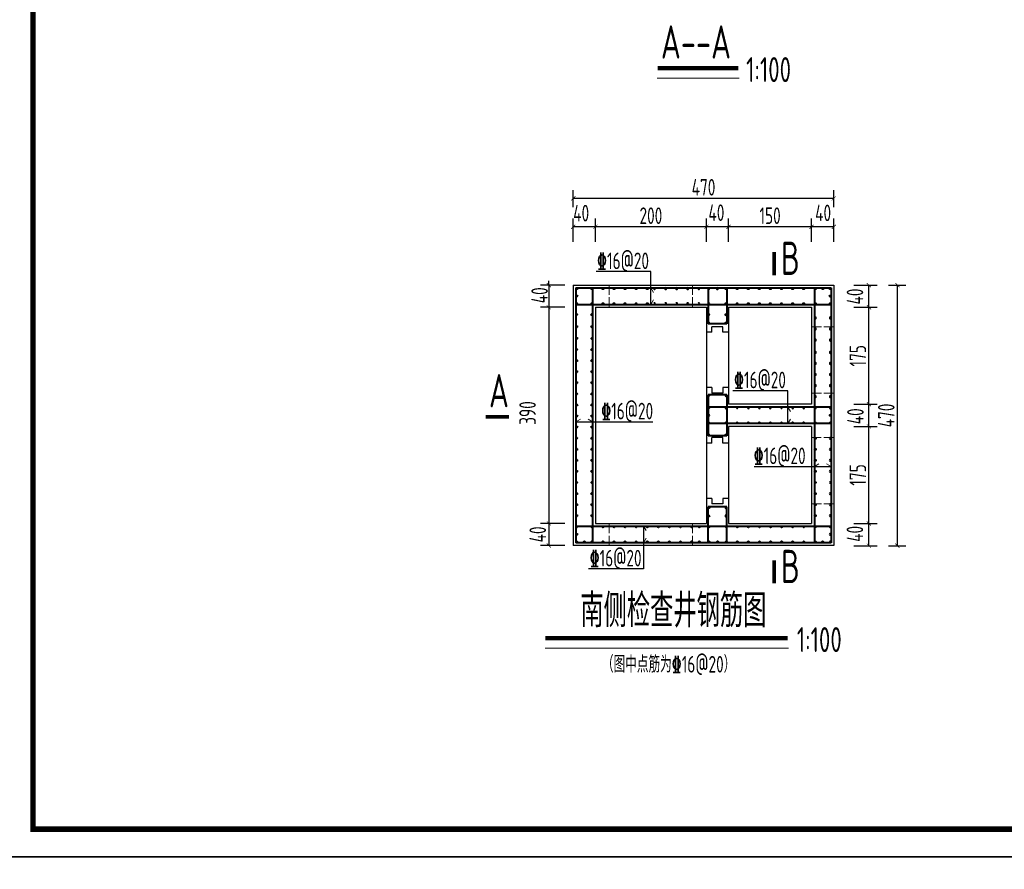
# Model space of a CAD drawing. Header units: millimetres. Extents: x 65530 to 130460, y -103607 to -18875.
# Tile 12 of 75: x 90645 to 92422, y -83022 to -81489. Entities that reach past the tile are written whole.
import ezdxf

# ---------------------------------------------------------------- set-up
doc = ezdxf.new("R2010")
doc.units = ezdxf.units.MM
doc.header["$LTSCALE"] = 0.5
doc.linetypes.add('ACAD_ISO02W100', pattern=[15, 12, -3])
for name, color, linetype, lineweight in [('图层1', 2, 'ACAD_ISO02W100', 18), ('标注线', 4, 'Continuous', 13), ('粗线', 1, 'Continuous', 40), ('细实线', 7, 'Continuous', 25)]:
    doc.layers.add(name, color=color, linetype=linetype, lineweight=lineweight)
doc.styles.add('HzTxt', font='tssdeng.shx', dxfattribs={"width": 0.7, "bigfont": 'hztxt.shx'})
doc.dimstyles.new('1bi50', dxfattribs={"dimtxt": 30, "dimasz": 7.5, "dimexe": 15, "dimexo": 15, "dimgap": 5, "dimtad": 1, "dimdec": 0, "dimtxsty": 'HzTxt', "dimblk": 'ARCHTICK', "dimcen": 2.5, "dimclrd": 256, "dimclre": 256, "dimclrt": 256, "dimadec": 0, "dimazin": 0, "dimtfac": 1, "dimtdec": 0, "dimtmove": 2, "dimatfit": 2, "dimfxl": 0, "dimlwd": -1, "dimlwe": -1, "dimarcsym": 0})

# ---------------------------------------------------------------- blocks, each defined once
blk = doc.blocks.new('_ArchTick')
at = {"color": 0, "linetype": 'ByBlock', "const_width": 0.15}
blk.add_lwpolyline([(-0.5, -0.5), (0.5, 0.5)], dxfattribs=at)
blk = doc.blocks.new('*D704')
at = {"layer": 'Defpoints', "color": 0}
for p in [(92074.2, -81862.7), (92074.2, -81904.8), (92114.3, -81904.8)]:
    blk.add_point(p, dxfattribs=at)
at = {"layer": '细实线'}
for p, q in [((92074.2, -81889.8), (92074.2, -81847.7)), ((92114.3, -81889.8), (92114.3, -81847.7)), ((92114.3, -81862.7), (92074.2, -81862.7))]:
    blk.add_line(p, q, dxfattribs=at)
at = {"layer": '细实线', "xscale": 7.5, "yscale": 7.5, "zscale": 7.5}
for p, rotation in [((92074.2, -81862.7), 179.9999999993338), ((92114.3, -81862.7), 359.9999999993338)]:
    blk.add_blockref('_ArchTick', p, dxfattribs=dict(at, rotation=rotation))
at = {"layer": '细实线', "insert": (92095, -81837.6), "char_height": 30, "attachment_point": 5, "style": 'HzTxt'}
blk.add_mtext('40', dxfattribs=at)
blk = doc.blocks.new('*D705')
at = {"layer": 'Defpoints', "color": 0}
for p in [(91924.2, -81862.7), (91924.2, -81904.6), (92074.2, -81904.8)]:
    blk.add_point(p, dxfattribs=at)
at = {"layer": '细实线'}
for p, q in [((91924.2, -81889.6), (91924.2, -81847.7)), ((92074.2, -81889.8), (92074.2, -81847.7)), ((92074.2, -81862.7), (91924.2, -81862.7))]:
    blk.add_line(p, q, dxfattribs=at)
at = {"layer": '细实线', "xscale": 7.5, "yscale": 7.5, "zscale": 7.5, "rotation": 180}
blk.add_blockref('_ArchTick', (91924.2, -81862.7), dxfattribs=at)
at = {"layer": '细实线', "xscale": 7.5, "yscale": 7.5, "zscale": 7.5}
blk.add_blockref('_ArchTick', (92074.2, -81862.7), dxfattribs=at)
at = {"layer": '细实线', "insert": (91999.2, -81842.7), "char_height": 30, "attachment_point": 5, "style": 'HzTxt'}
blk.add_mtext('150', dxfattribs=at)
blk = doc.blocks.new('*D706')
at = {"layer": 'Defpoints', "color": 0}
for p in [(91884.2, -81862.7), (91884.2, -81904.8), (91924.2, -81904.6)]:
    blk.add_point(p, dxfattribs=at)
at = {"layer": '细实线'}
for p, q in [((91884.2, -81889.8), (91884.2, -81847.7)), ((91924.2, -81889.6), (91924.2, -81847.7)), ((91924.2, -81862.7), (91884.2, -81862.7))]:
    blk.add_line(p, q, dxfattribs=at)
at = {"layer": '细实线', "xscale": 7.5, "yscale": 7.5, "zscale": 7.5, "rotation": 180}
blk.add_blockref('_ArchTick', (91884.2, -81862.7), dxfattribs=at)
at = {"layer": '细实线', "xscale": 7.5, "yscale": 7.5, "zscale": 7.5}
blk.add_blockref('_ArchTick', (91924.2, -81862.7), dxfattribs=at)
at = {"layer": '细实线', "insert": (91902.4, -81837.2), "char_height": 30, "attachment_point": 5, "style": 'HzTxt'}
blk.add_mtext('40', dxfattribs=at)
blk = doc.blocks.new('*D707')
at = {"layer": 'Defpoints', "color": 0}
for p in [(91683.9, -81862.7), (91683.9, -81904.8), (91884.2, -81904.8)]:
    blk.add_point(p, dxfattribs=at)
at = {"layer": '细实线'}
for p, q in [((91683.9, -81889.8), (91683.9, -81847.7)), ((91884.2, -81889.8), (91884.2, -81847.7)), ((91884.2, -81862.7), (91683.9, -81862.7))]:
    blk.add_line(p, q, dxfattribs=at)
at = {"layer": '细实线', "xscale": 7.5, "yscale": 7.5, "zscale": 7.5, "rotation": 180}
blk.add_blockref('_ArchTick', (91683.9, -81862.7), dxfattribs=at)
at = {"layer": '细实线', "xscale": 7.5, "yscale": 7.5, "zscale": 7.5}
blk.add_blockref('_ArchTick', (91884.2, -81862.7), dxfattribs=at)
at = {"layer": '细实线', "insert": (91784.1, -81842.7), "char_height": 30, "attachment_point": 5, "style": 'HzTxt'}
blk.add_mtext('200', dxfattribs=at)
blk = doc.blocks.new('*D708')
at = {"layer": 'Defpoints', "color": 0}
for p in [(91644, -81811.4), (91644, -81842.4), (92114.3, -81842.4)]:
    blk.add_point(p, dxfattribs=at)
at = {"layer": '细实线'}
for p, q in [((91644, -81827.4), (91644, -81796.4)), ((92114.3, -81827.4), (92114.3, -81796.4)), ((92114.3, -81811.4), (91644, -81811.4))]:
    blk.add_line(p, q, dxfattribs=at)
at = {"layer": '细实线', "xscale": 7.5, "yscale": 7.5, "zscale": 7.5}
for p, rotation in [((91644, -81811.4), 180.0000000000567), ((92114.3, -81811.4), 5.667466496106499e-11)]:
    blk.add_blockref('_ArchTick', p, dxfattribs=dict(at, rotation=rotation))
at = {"layer": '细实线', "insert": (91879.1, -81791.4), "char_height": 30, "attachment_point": 5, "style": 'HzTxt'}
blk.add_mtext('470', dxfattribs=at)
blk = doc.blocks.new('*D709')
at = {"layer": 'Defpoints', "color": 0}
for p in [(91643.9, -81968), (91599.9, -82008), (91643.9, -82008)]:
    blk.add_point(p, dxfattribs=at)
at = {"layer": '细实线'}
for p, q in [((91599.9, -81968), (91599.9, -81960.5)), ((91628.9, -81968), (91584.9, -81968)), ((91599.9, -81968), (91599.9, -82008)), ((91628.9, -82008), (91584.9, -82008)), ((91599.9, -82008), (91599.9, -82015.5))]:
    blk.add_line(p, q, dxfattribs=at)
at = {"layer": '细实线', "xscale": 7.5, "yscale": 7.5, "zscale": 7.5}
for p, rotation in [((91599.9, -81968), 270), ((91599.9, -82008), 90)]:
    blk.add_blockref('_ArchTick', p, dxfattribs=dict(at, rotation=rotation))
at = {"layer": '细实线', "insert": (91583.2, -81986.3), "char_height": 30, "attachment_point": 5, "rotation": 90, "style": 'HzTxt'}
blk.add_mtext('40', dxfattribs=at)
blk = doc.blocks.new('*D710')
at = {"layer": 'Defpoints', "color": 0}
for p in [(91643.9, -81862.7), (91643.9, -81904.8), (91683.9, -81904.8)]:
    blk.add_point(p, dxfattribs=at)
at = {"layer": '细实线'}
for p, q in [((91643.9, -81889.8), (91643.9, -81847.7)), ((91683.9, -81889.8), (91683.9, -81847.7)), ((91683.9, -81862.7), (91643.9, -81862.7))]:
    blk.add_line(p, q, dxfattribs=at)
at = {"layer": '细实线', "xscale": 7.5, "yscale": 7.5, "zscale": 7.5, "rotation": 180}
blk.add_blockref('_ArchTick', (91643.9, -81862.7), dxfattribs=at)
at = {"layer": '细实线', "xscale": 7.5, "yscale": 7.5, "zscale": 7.5}
blk.add_blockref('_ArchTick', (91683.9, -81862.7), dxfattribs=at)
at = {"layer": '细实线', "insert": (91658.3, -81838.1), "char_height": 30, "attachment_point": 5, "style": 'HzTxt'}
blk.add_mtext('40', dxfattribs=at)
blk = doc.blocks.new('*D711')
at = {"layer": 'Defpoints', "color": 0}
for p in [(91643.9, -82008), (91599.9, -82398), (91643.9, -82398)]:
    blk.add_point(p, dxfattribs=at)
at = {"layer": '细实线'}
for p, q in [((91628.9, -82008), (91584.9, -82008)), ((91599.9, -82008), (91599.9, -82398)), ((91628.9, -82398), (91584.9, -82398))]:
    blk.add_line(p, q, dxfattribs=at)
at = {"layer": '细实线', "xscale": 7.5, "yscale": 7.5, "zscale": 7.5}
for p, rotation in [((91599.9, -82008), 90), ((91599.9, -82398), 270)]:
    blk.add_blockref('_ArchTick', p, dxfattribs=dict(at, rotation=rotation))
at = {"layer": '细实线', "insert": (91561.5, -82198.8), "char_height": 30, "attachment_point": 5, "rotation": 90, "style": 'HzTxt'}
blk.add_mtext('390', dxfattribs=at)
blk = doc.blocks.new('*D712')
at = {"layer": 'Defpoints', "color": 0}
for p in [(91643.9, -82398), (91599.9, -82438), (91643.9, -82438)]:
    blk.add_point(p, dxfattribs=at)
at = {"layer": '细实线'}
for p, q in [((91628.9, -82398), (91584.9, -82398)), ((91599.9, -82398), (91599.9, -82438)), ((91628.9, -82438), (91584.9, -82438))]:
    blk.add_line(p, q, dxfattribs=at)
at = {"layer": '细实线', "xscale": 7.5, "yscale": 7.5, "zscale": 7.5}
for p, rotation in [((91599.9, -82398), 90), ((91599.9, -82438), 270)]:
    blk.add_blockref('_ArchTick', p, dxfattribs=dict(at, rotation=rotation))
at = {"layer": '细实线', "insert": (91579.9, -82417.9), "char_height": 30, "attachment_point": 5, "rotation": 90, "style": 'HzTxt'}
blk.add_mtext('40', dxfattribs=at)
blk = doc.blocks.new('gj')
h = blk.add_hatch(color=256)
h.dxf.hatch_style = 1
h.paths.add_polyline_path([(1.1997, 0, 1), (-1.1997, 0, 1)])
blk.add_circle((0, 0), 1.1997)
blk = doc.blocks.new('*D692')
at = {"layer": 'Defpoints', "color": 0}
for p in [(92135.5, -82398.3), (92177.6, -82398.3), (92135.5, -82438.3)]:
    blk.add_point(p, dxfattribs=at)
at = {"layer": '细实线'}
for p, q in [((92150.5, -82398.3), (92192.6, -82398.3)), ((92177.6, -82438.3), (92177.6, -82398.3)), ((92150.5, -82438.3), (92192.6, -82438.3))]:
    blk.add_line(p, q, dxfattribs=at)
at = {"layer": '细实线', "xscale": 7.5, "yscale": 7.5, "zscale": 7.5}
for p, rotation in [((92177.6, -82398.3), 90), ((92177.6, -82438.3), 270)]:
    blk.add_blockref('_ArchTick', p, dxfattribs=dict(at, rotation=rotation))
at = {"layer": '细实线', "insert": (92152.3, -82416.9), "char_height": 30, "attachment_point": 5, "rotation": 90, "style": 'HzTxt'}
blk.add_mtext('40', dxfattribs=at)
blk = doc.blocks.new('*D693')
at = {"layer": 'Defpoints', "color": 0}
for p in [(92135.7, -82223), (92177.6, -82223), (92135.5, -82398.3)]:
    blk.add_point(p, dxfattribs=at)
at = {"layer": '细实线'}
for p, q in [((92150.7, -82223), (92192.6, -82223)), ((92177.6, -82398.3), (92177.6, -82223)), ((92150.5, -82398.3), (92192.6, -82398.3))]:
    blk.add_line(p, q, dxfattribs=at)
at = {"layer": '细实线', "xscale": 7.5, "yscale": 7.5, "zscale": 7.5}
for p, rotation in [((92177.6, -82223), 90), ((92177.6, -82398.3), 270)]:
    blk.add_blockref('_ArchTick', p, dxfattribs=dict(at, rotation=rotation))
at = {"layer": '细实线', "insert": (92157.6, -82310.6), "char_height": 30, "attachment_point": 5, "rotation": 90, "style": 'HzTxt'}
blk.add_mtext('175', dxfattribs=at)
blk = doc.blocks.new('*D694')
at = {"layer": 'Defpoints', "color": 0}
for p in [(92135.5, -82183), (92177.6, -82183), (92135.7, -82223)]:
    blk.add_point(p, dxfattribs=at)
at = {"layer": '细实线'}
for p, q in [((92150.5, -82183), (92192.6, -82183)), ((92177.6, -82223), (92177.6, -82183)), ((92150.7, -82223), (92192.6, -82223))]:
    blk.add_line(p, q, dxfattribs=at)
at = {"layer": '细实线', "xscale": 7.5, "yscale": 7.5, "zscale": 7.5}
for p, rotation in [((92177.6, -82183), 90), ((92177.6, -82223), 270)]:
    blk.add_blockref('_ArchTick', p, dxfattribs=dict(at, rotation=rotation))
at = {"layer": '细实线', "insert": (92153.3, -82204.7), "char_height": 30, "attachment_point": 5, "rotation": 90, "style": 'HzTxt'}
blk.add_mtext('40', dxfattribs=at)
blk = doc.blocks.new('*D695')
at = {"layer": 'Defpoints', "color": 0}
for p in [(92135.5, -82008), (92177.6, -82008), (92135.5, -82183)]:
    blk.add_point(p, dxfattribs=at)
at = {"layer": '细实线'}
for p, q in [((92150.5, -82008), (92192.6, -82008)), ((92177.6, -82183), (92177.6, -82008)), ((92150.5, -82183), (92192.6, -82183))]:
    blk.add_line(p, q, dxfattribs=at)
at = {"layer": '细实线', "xscale": 7.5, "yscale": 7.5, "zscale": 7.5}
for p, rotation in [((92177.6, -82008), 90), ((92177.6, -82183), 270)]:
    blk.add_blockref('_ArchTick', p, dxfattribs=dict(at, rotation=rotation))
at = {"layer": '细实线', "insert": (92157.6, -82095.5), "char_height": 30, "attachment_point": 5, "rotation": 90, "style": 'HzTxt'}
blk.add_mtext('175', dxfattribs=at)
blk = doc.blocks.new('*D696')
at = {"layer": 'Defpoints', "color": 0}
for p in [(92197.9, -81968), (92229, -81968), (92197.9, -82438.3)]:
    blk.add_point(p, dxfattribs=at)
at = {"layer": '细实线'}
for p, q in [((92212.9, -81968), (92244, -81968)), ((92229, -82438.3), (92229, -81968)), ((92212.9, -82438.3), (92244, -82438.3))]:
    blk.add_line(p, q, dxfattribs=at)
at = {"layer": '细实线', "xscale": 7.5, "yscale": 7.5, "zscale": 7.5}
for p, rotation in [((92229, -81968), 90), ((92229, -82438.3), 270)]:
    blk.add_blockref('_ArchTick', p, dxfattribs=dict(at, rotation=rotation))
at = {"layer": '细实线', "insert": (92209, -82203.2), "char_height": 30, "attachment_point": 5, "rotation": 90, "style": 'HzTxt'}
blk.add_mtext('470', dxfattribs=at)
blk = doc.blocks.new('*D697')
at = {"layer": 'Defpoints', "color": 0}
for p in [(92135.5, -81968), (92177.6, -81968), (92135.5, -82008)]:
    blk.add_point(p, dxfattribs=at)
at = {"layer": '细实线'}
for p, q in [((92150.5, -81968), (92192.6, -81968)), ((92177.6, -82008), (92177.6, -81968)), ((92150.5, -82008), (92192.6, -82008))]:
    blk.add_line(p, q, dxfattribs=at)
at = {"layer": '细实线', "xscale": 7.5, "yscale": 7.5, "zscale": 7.5}
for p, rotation in [((92177.6, -81968), 90), ((92177.6, -82008), 270)]:
    blk.add_blockref('_ArchTick', p, dxfattribs=dict(at, rotation=rotation))
at = {"layer": '细实线', "insert": (92152.5, -81988.5), "char_height": 30, "attachment_point": 5, "rotation": 90, "style": 'HzTxt'}
blk.add_mtext('40', dxfattribs=at)

msp = doc.modelspace()

# ---------------------------------------------------------------- linework, layer by layer
for p, q in [((91643.91, -81967.96), (92114.25, -81967.96)), ((91643.91, -81967.96), (91643.91, -82437.97)), ((92114.25, -81967.96), (92114.25, -82437.97)), ((91683.91, -82007.96), (91884.24, -82007.96)), ((91683.91, -82007.96), (91683.91, -82397.97)), ((91884.24, -82007.96), (91884.25, -82397.97)), ((91924.24, -82007.96), (92074.25, -82007.96)), ((91924.24, -82007.96), (91924.25, -82182.97)), ((92074.25, -82007.96), (92074.25, -82182.96)), ((91894.24, -82052.96), (91884.24, -82052.96)), ((91914.24, -82042.96), (91894.24, -82042.96)), ((91894.24, -82052.96), (91894.24, -82042.96)), ((91914.24, -82052.96), (91914.24, -82042.96)), ((91924.24, -82052.96), (91914.24, -82052.96)), ((91894.24, -82152.96), (91884.24, -82152.96)), ((91894.24, -82152.96), (91894.24, -82162.96)), ((91924.24, -82152.96), (91914.24, -82152.96)), ((91914.24, -82152.96), (91914.24, -82162.96)), ((91914.24, -82162.96), (91894.24, -82162.96)), ((92074.25, -82182.96), (91924.24, -82182.97)), ((92074.25, -82222.96), (91924.25, -82222.97)), ((91924.25, -82222.97), (91924.25, -82397.97)), ((92074.25, -82222.96), (92074.25, -82397.97)), ((91914.24, -82242.97), (91894.24, -82242.97)), ((91894.24, -82252.97), (91894.24, -82242.97)), ((91914.24, -82252.97), (91914.24, -82242.97)), ((91894.24, -82252.97), (91884.24, -82252.97)), ((91924.24, -82252.97), (91914.24, -82252.97)), ((91894.24, -82352.97), (91884.24, -82352.97)), ((91894.24, -82352.97), (91894.24, -82362.97)), ((91924.24, -82352.97), (91914.24, -82352.97)), ((91914.24, -82352.97), (91914.24, -82362.97)), ((91914.24, -82362.97), (91894.24, -82362.97)), ((91894.24, -82362.97), (91894.24, -82362.97)), ((91683.91, -82397.97), (91884.25, -82397.97)), ((91924.25, -82397.97), (92074.25, -82397.97)), ((92114.25, -82437.97), (91643.91, -82437.97))]:
    msp.add_line(p, q)
for points in [[(90418.76, -82999.87), (94618.76, -82999.87), (94618.76, -80029.87), (90418.76, -80029.87)], [(90418.76, -85969.87), (94618.76, -85969.87), (94618.76, -82999.87), (90418.76, -82999.87)]]:
    msp.add_lwpolyline(points, close=True)
at = {"const_width": 10}
msp.add_lwpolyline([(90668.76, -80079.87), (94568.76, -80079.87), (94568.76, -82949.87), (90668.76, -82949.87), (90668.76, -80079.87)], dxfattribs=at)
at = {"layer": '图层1', "ltscale": 3}
for p, q in [((91708.91, -82007.96), (91708.91, -81967.96)), ((91858.91, -82007.96), (91858.91, -81967.96)), ((92114.25, -82042.96), (92074.25, -82042.96)), ((92114.25, -82162.96), (92074.25, -82162.96)), ((92114.24, -82242.96), (92074.24, -82242.96)), ((92114.25, -82362.97), (92074.25, -82362.97)), ((91708.91, -82397.97), (91708.91, -82437.97)), ((91858.91, -82397.97), (91858.91, -82437.97))]:
    msp.add_line(p, q, dxfattribs=at)
at = {"layer": '标注线'}
for p, q in [((91795.69, -81594.58), (91943.23, -81594.58)), ((91784.08, -81972.96), (91788.78, -81981.11)), ((91784.08, -82002.96), (91788.78, -81994.81)), ((92031.2, -82187.96), (92035.91, -82196.11)), ((91648.91, -82214.74), (91657.06, -82210.03)), ((91678.91, -82214.74), (91670.76, -82210.03)), ((92031.2, -82217.96), (92035.91, -82209.81)), ((92079.25, -82295.48), (92087.4, -82290.78)), ((92109.25, -82295.48), (92101.1, -82290.78)), ((91770.64, -82402.97), (91775.35, -82411.12)), ((91770.64, -82432.97), (91775.35, -82424.82)), ((91593.43, -82623.4), (92032.32, -82623.4))]:
    msp.add_line(p, q, dxfattribs=at)
for points, const_width in [([(91796.2, -81576.49), (91942.2, -81576.49)], 8), ([(92006.62, -81950.17), (92006.62, -81908.12)], 6.67), ([(91485.8, -82205.7), (91527.86, -82205.7)], 6.67), ([(92006.62, -82506.46), (92006.62, -82464.41)], 6.67), ([(91593.43, -82605.31), (92031.21, -82605.31)], 8)]:
    msp.add_lwpolyline(points, dxfattribs=dict(at, const_width=const_width))
at = {"layer": '粗线'}
for p, q in [((91648.91, -81972.96), (92109.25, -81972.96)), ((91648.91, -81972.96), (91648.91, -82432.97)), ((91678.91, -81972.96), (91678.91, -82432.97)), ((91887.24, -81972.96), (91887.24, -82037.96)), ((91921.24, -81972.96), (91921.25, -82037.96)), ((92079.25, -81972.96), (92079.25, -82432.97)), ((92109.25, -81972.96), (92109.25, -82432.97)), ((91648.91, -82002.96), (92109.25, -82002.96)), ((91921.25, -82037.96), (91887.24, -82037.96)), ((91887.25, -82165.96), (91887.25, -82239.97)), ((91921.25, -82165.96), (91887.25, -82165.96)), ((91921.25, -82165.96), (91921.25, -82239.97)), ((92109.25, -82187.96), (91887.25, -82187.97)), ((92109.25, -82217.96), (91887.25, -82217.97)), ((91921.25, -82239.97), (91887.25, -82239.97)), ((91887.24, -82432.97), (91887.24, -82367.97)), ((91921.25, -82367.97), (91887.24, -82367.97)), ((91921.24, -82432.97), (91921.25, -82367.97)), ((91648.91, -82402.97), (92109.25, -82402.97)), ((92109.25, -82432.97), (91648.91, -82432.97))]:
    msp.add_line(p, q, dxfattribs=at)
at = {"layer": '细实线'}
for p, q in [((91784.08, -81943.59), (91685.08, -81943.59)), ((91784.08, -82002.96), (91784.08, -81943.59)), ((92031.2, -82158.59), (91932.2, -82158.59)), ((92031.2, -82217.96), (92031.2, -82158.59)), ((91648.91, -82214.74), (91787.84, -82214.74)), ((91970.32, -82295.48), (92109.25, -82295.48)), ((91770.64, -82402.97), (91770.64, -82480.15)), ((91770.64, -82480.15), (91671.64, -82480.15))]:
    msp.add_line(p, q, dxfattribs=at)

# ---------------------------------------------------------------- block references
at = {"layer": '粗线', "rotation": 180}
for p in [(91650.3, -81974.15), (91677.54, -81974.21), (91697.54, -81974.21), (91717.54, -81974.21), (91737.54, -81974.21), (91757.54, -81974.21), (91777.54, -81974.21), (91919.8, -81974.21), (91939.8, -81974.21), (91959.8, -81974.21), (91979.8, -81974.21), (91999.8, -81974.21), (92019.8, -81974.21), (92039.8, -81974.21), (92059.8, -81974.21), (92080.84, -81974.21), (92094.41, -81974.21), (92107.97, -81974.21), (91650.3, -81987.76), (91650.3, -82001.37), (91677.54, -82001.44), (91697.54, -82001.44), (91717.54, -82001.44), (91737.54, -82001.44), (91757.54, -82001.44), (91777.54, -82001.44), (91919.8, -82001.44), (91939.8, -82001.44), (91959.8, -82001.44), (91979.8, -82001.44), (91999.8, -82001.44), (92019.8, -82001.44), (92039.8, -82001.44), (92059.8, -82001.44), (92080.84, -82001.44), (92107.97, -81987.82), (92107.97, -82001.44), (91650.3, -82020.99), (91677.54, -82021.05), (91919.8, -82021.44), (91919.8, -82036.36), (91650.3, -82043), (91677.54, -82043.06), (91650.3, -82064.2), (91677.54, -82064.26), (91650.3, -82084.2), (91677.54, -82084.26), (91650.3, -82104.2), (91677.54, -82104.26), (91650.3, -82124.2), (91677.54, -82124.26), (91650.3, -82144.2), (91677.54, -82144.26), (91650.3, -82164.2), (91677.54, -82164.26), (91650.3, -82184.2), (91677.54, -82184.26), (91650.3, -82204.2), (91677.54, -82204.26), (92108.02, -82202.98), (91650.3, -82224.2), (91677.54, -82224.26), (91919.8, -82216.73), (91939.8, -82216.73), (91959.8, -82216.73), (91979.8, -82216.73), (91999.8, -82216.73), (92019.8, -82216.73), (92039.8, -82216.73), (92059.8, -82216.73), (92080.76, -82216.73), (92108.02, -82216.73), (91650.3, -82244.2), (91677.54, -82244.26), (91919.8, -82238.73), (92080.75, -82244.26), (91650.3, -82264.2), (91677.54, -82264.26), (92080.75, -82264.26), (91650.3, -82284.2), (91677.54, -82284.26), (92080.75, -82284.26), (91650.3, -82304.2), (91677.54, -82304.26), (92080.75, -82304.26), (91650.3, -82324.2), (91677.54, -82324.26), (92080.75, -82324.26), (91650.3, -82344.2), (91677.54, -82344.26), (92080.75, -82344.26), (91650.3, -82364.2), (91677.54, -82364.26), (92080.75, -82364.26), (91650.3, -82384.2), (91677.54, -82384.26), (92080.75, -82384.26), (91650.3, -82404.2), (91677.54, -82404.26), (91697.54, -82404.26), (91717.54, -82404.26), (91737.54, -82404.26), (91757.54, -82404.26), (91777.54, -82404.26), (91797.54, -82404.26), (91817.54, -82404.26), (91837.54, -82404.26), (91857.54, -82404.26), (91871.41, -82404.26), (91888.84, -82404.26), (91920.11, -82404.26), (91940.11, -82404.26), (91960.11, -82404.26), (91980.11, -82404.26), (92000.11, -82404.26), (92020.11, -82404.26), (92040.11, -82404.26), (92060.11, -82404.26), (92080.75, -82404.26), (91650.3, -82417.82), (91650.3, -82431.44), (91664.01, -82431.44), (91677.54, -82431.44), (91697.54, -82431.44), (91717.54, -82431.44), (91737.54, -82431.44), (91757.54, -82431.44), (91777.54, -82431.44), (91797.54, -82431.44), (91817.54, -82431.44), (91837.54, -82431.44), (91857.54, -82431.44), (91871.41, -82431.44), (91888.84, -82431.44), (91904.48, -82431.44), (91920.11, -82431.44), (91940.11, -82431.44), (91960.11, -82431.44), (91980.11, -82431.44), (92000.11, -82431.44), (92020.11, -82431.44), (92040.11, -82431.44), (92060.11, -82431.44), (92080.75, -82431.44), (92094.25, -82431.44)]:
    msp.add_blockref('gj', p, dxfattribs=at)
at = {"layer": '粗线', "xscale": -1, "rotation": 180}
for p in [(91790.61, -81974.21), (91810.61, -81974.21), (91830.61, -81974.21), (91850.61, -81974.21), (91870.61, -81974.21), (91888.69, -81974.21), (91904.24, -81974.21), (91790.61, -82001.44), (91810.61, -82001.44), (91830.61, -82001.44), (91850.61, -82001.44), (91870.61, -82001.44), (91888.69, -82001.44), (91888.69, -82021.44), (91888.69, -82036.36), (91888.69, -82203.14), (91888.69, -82216.73), (91888.69, -82238.73), (92107.75, -82244.26), (92107.75, -82264.26), (92107.75, -82284.26), (92107.75, -82304.26), (92107.75, -82324.26), (92107.75, -82344.26), (92107.75, -82364.26), (92107.75, -82384.26), (92107.75, -82404.26), (92107.95, -82417.82), (92107.75, -82431.44)]:
    msp.add_blockref('gj', p, dxfattribs=at)
at = {"layer": '粗线', "xscale": -1}
for p in [(92080.76, -82027.25), (92108.02, -82027.25), (92080.76, -82047.09), (92108.02, -82047.09), (92080.76, -82067.03), (92108.02, -82067.03), (92080.76, -82089.3), (92108.02, -82089.3), (92080.76, -82109.3), (92108.02, -82109.3), (92080.76, -82129.3), (92108.02, -82129.3), (92080.76, -82149.3), (92108.02, -82149.3), (91919.8, -82167.16), (92080.76, -82169.3), (92108.02, -82169.3), (91919.8, -82189.3), (91939.8, -82189.3), (91959.8, -82189.3), (91979.8, -82189.3), (91999.8, -82189.3), (92019.8, -82189.3), (92039.8, -82189.3), (92059.8, -82189.3), (92080.76, -82189.3), (92108.02, -82189.3), (91919.8, -82369.57), (91919.8, -82384.5)]:
    msp.add_blockref('gj', p, dxfattribs=at)
at = {"layer": '粗线'}
for p in [(91888.69, -82167.16), (91888.69, -82189.3), (91888.69, -82369.57), (91888.69, -82384.5)]:
    msp.add_blockref('gj', p, dxfattribs=at)

# ---------------------------------------------------------------- texts
at = {"layer": '标注线', "style": 'HzTxt', "width": 0.7}
for s, height, p in [('A--A', 60, (91802.13, -81559.08)), ('1:100', 45, (91956.03, -81601.43)), ('B', 60, (92018.85, -81949.46)), ('%%13216@20', 30, (91686.97, -81939.17)), ('%%13216@20', 30, (91934.1, -82154.18)), ('A', 60, (91491.85, -82188.52)), ('%%13216@20', 30, (91694.47, -82210.32)), ('%%13216@20', 30, (91969.69, -82291.06)), ('%%13216@20', 30, (91673.54, -82475.73)), ('B', 60, (92018.85, -82505.75)), ('南侧检查井钢筋图', 60, (91656.68, -82585.37)), ('1:100', 45, (92047.58, -82630.25)), ('（图中点筋为%%13216@20）', 30, (91695.79, -82667.3))]:
    msp.add_text(s, height=height, dxfattribs=at).set_placement(p)

# ---------------------------------------------------------------- dimensions: what is measured, and where the dimension line sits
at = {"layer": '细实线'}
for p1, p2, picture, middle in [((92114.3, -81842.45), (91643.96, -81842.45), '*D708', (91879.13, -81791.37)), ((92197.88, -82438.34), (92197.88, -81968.01), '*D696', (92208.96, -82203.18))]:
    dim = msp.add_aligned_dim(p1=p1, p2=p2, distance=-31.07, dimstyle='1bi50', dxfattribs=at)
    dim.commit()
    dim.dimension.update_dxf_attribs({"geometry": picture, "text_midpoint": middle})
for base, p1, p2, angle, picture, middle, dimtype in [((91643.91, -81862.74), (91683.91, -81904.81), (91643.91, -81904.81), 180, '*D710', (91658.34, -81838.08), 160), ((92074.25, -81862.74), (92114.3, -81904.81), (92074.25, -81904.81), 180, '*D704', (92094.98, -81837.62), 161), ((91599.92, -82007.96), (91643.91, -81967.96), (91643.91, -82007.96), 90, '*D709', (91583.15, -81986.29), 160), ((92177.59, -81967.96), (92135.52, -82007.96), (92135.52, -81967.96), 90, '*D697', (92152.51, -81988.48), 160), ((91599.92, -82397.97), (91643.91, -82007.96), (91643.91, -82397.97), 90, '*D711', (91561.46, -82198.8), 160), ((92177.59, -82182.96), (92135.72, -82222.96), (92135.52, -82182.96), 270, '*D694', (92153.28, -82204.7), 160), ((91599.92, -82437.97), (91643.91, -82397.97), (91643.91, -82437.97), 90, '*D712', (91579.92, -82417.85), 160), ((92177.59, -82398.29), (92135.52, -82438.34), (92135.52, -82398.29), 90, '*D692', (92152.33, -82416.91), 161)]:
    dim = msp.add_linear_dim(base=base, p1=p1, p2=p2, angle=angle, dimstyle='1bi50', dxfattribs=at)
    dim.commit()
    dim.dimension.update_dxf_attribs({"geometry": picture, "text_midpoint": middle, "dimtype": dimtype})
dim = msp.add_linear_dim(base=(91884.24, -81862.74), p1=(91924.24, -81904.61), p2=(91884.24, -81904.81), dimstyle='1bi50', dxfattribs=at)
dim.commit()
dim.dimension.update_dxf_attribs({"geometry": '*D706', "text_midpoint": (91902.42, -81837.19), "dimtype": 160})
for base, p1, p2, picture, middle in [((91683.91, -81862.74), (91884.24, -81904.81), (91683.91, -81904.81), '*D707', (91784.08, -81842.74)), ((91924.24, -81862.74), (92074.25, -81904.81), (91924.24, -81904.61), '*D705', (91999.25, -81842.74))]:
    dim = msp.add_linear_dim(base=base, p1=p1, p2=p2, dimstyle='1bi50', dxfattribs=at)
    dim.commit()
    dim.dimension.update_dxf_attribs({"geometry": picture, "text_midpoint": middle})
for base, p1, p2, picture, middle in [((92177.59, -82007.96), (92135.52, -82182.96), (92135.52, -82007.96), '*D695', (92157.59, -82095.46)), ((92177.59, -82222.96), (92135.52, -82398.29), (92135.72, -82222.96), '*D693', (92157.59, -82310.63))]:
    dim = msp.add_linear_dim(base=base, p1=p1, p2=p2, angle=270, dimstyle='1bi50', dxfattribs=at)
    dim.commit()
    dim.dimension.update_dxf_attribs({"geometry": picture, "text_midpoint": middle})

doc.saveas('drawing.dxf')
